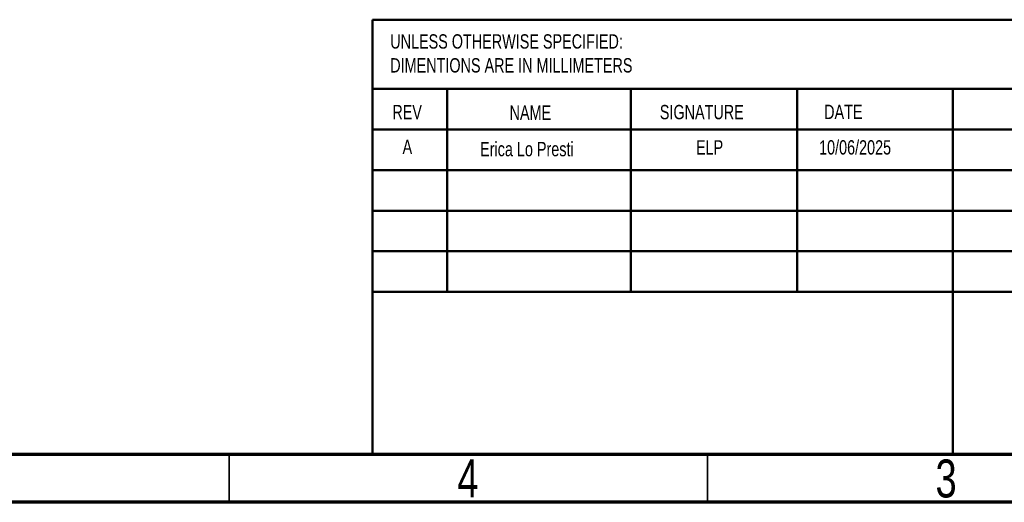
# Paper-space layout 'EXPLODED VIEW' of a CAD drawing. Header units: millimetres. Extents: x 15 to 415, y 5 to 292.
# Tile 12 of 26: x 193 to 296, y 5 to 55. Entities that reach past the tile are written whole.
import ezdxf

# ---------------------------------------------------------------- set-up
doc = ezdxf.new("R2010")
doc.units = ezdxf.units.MM
doc.layers.add('THICCC', color=7, linetype='Continuous', lineweight=35)
doc.styles.add('SLDTEXTSTYLE0', font='TXT', dxfattribs={"width": 0.75})

# ---------------------------------------------------------------- blocks, each defined once
blk = doc.blocks.new('SW_NOTE_0_11')
at = {"color": 0, "linetype": 'Continuous', "lineweight": 0, "char_height": 1.5, "attachment_point": 1, "style": 'SLDTEXTSTYLE0'}
for s, insert in [('UNLESS OTHERWISE SPECIFIED:', (0, 1.93)), ('DIMENTIONS ARE IN MILLIMETERS', (0, -0.57))]:
    blk.add_mtext(s, dxfattribs=dict(at, insert=insert))

psp = doc.layouts.new('EXPLODED VIEW')

# ---------------------------------------------------------------- linework, layer by layer
at = {"color": 7, "linetype": 'Continuous', "lineweight": 50}
for p, q in [((230, 55.47), (410, 55.47)), ((230, 55.47), (230, 10)), ((410, 48.25), (230, 48.25)), ((237.8, 48.25), (237.8, 27)), ((256.99, 48.25), (256.99, 27)), ((274.4, 48.25), (274.4, 27)), ((290.65, 10), (290.65, 48.25)), ((328.8, 44), (230, 44)), ((328.8, 39.75), (230, 39.75)), ((328.8, 35.5), (230, 35.5)), ((328.8, 31.25), (230, 31.25)), ((284.6, 27), (230, 27)), ((284.6, 27), (410, 27))]:
    psp.add_line(p, q, dxfattribs=at)
at = {"color": 7, "linetype": 'Continuous', "lineweight": 70}
for p, q in [((410, 10), (20, 10)), ((415, 5), (15, 5))]:
    psp.add_line(p, q, dxfattribs=at)
at = {"color": 7, "linetype": 'Continuous', "lineweight": 35}
for p, q in [((215, 5), (215, 10)), ((215, 10), (215, 5)), ((265, 10), (265, 5))]:
    psp.add_line(p, q, dxfattribs=at)

# ---------------------------------------------------------------- block references
at = {"color": 7, "linetype": 'Continuous', "lineweight": 0}
psp.add_blockref('SW_NOTE_0_11', (231.84, 52.02), dxfattribs=at)

# ---------------------------------------------------------------- texts
at = {"color": 7, "linetype": 'Continuous', "lineweight": 0, "style": 'SLDTEXTSTYLE0'}
for s, insert, char_height, attachment_point in [('REV', (232.06, 46.56), 1.5, 1), ('NAME', (244.32, 46.5), 1.5, 1), ('SIGNATURE', (260.03, 46.56), 1.5, 1), ('DATE', (277.21, 46.58), 1.5, 1), ('4', (239.96, 9.48), 3.97, 2), ('3', (289.96, 9.48), 3.97, 2)]:
    psp.add_mtext(s, dxfattribs=dict(at, insert=insert, char_height=char_height, attachment_point=attachment_point))
at = {"layer": 'THICCC', "char_height": 1.5, "attachment_point": 1, "style": 'SLDTEXTSTYLE0'}
for s, insert in [('A', (233.13, 42.93)), ('Erica Lo Presti', (241.24, 42.69)), ('ELP', (263.81, 42.87)), ('10/06/2025', (276.68, 42.87))]:
    psp.add_mtext(s, dxfattribs=dict(at, insert=insert))

doc.saveas('drawing.dxf')
